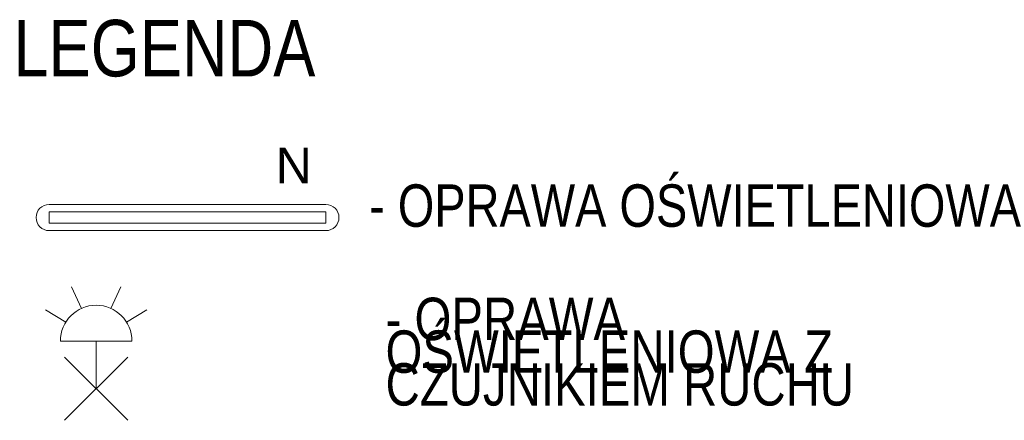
# Model space of a CAD drawing. Header units: millimetres. Extents: x -144811 to -141327, y -100581 to -99164.
import ezdxf

# ---------------------------------------------------------------- set-up
doc = ezdxf.new("R2010")
doc.units = ezdxf.units.MM
doc.header["$MEASUREMENT"] = 0
doc.layers.add('Nowe_0_Nr_pióra__21', color=7, linetype='Continuous', lineweight=20)
doc.layers.add('Nowe_LUXIONA#1_Nr_pióra__3', color=7, linetype='Continuous', lineweight=13)
doc.styles.add('STYL_AUTOMATYCZNY_1', font='arial.ttf')
doc.styles.add('STYL_AUTOMATYCZNY_2', font='arial.ttf', dxfattribs={"width": 0.8})

msp = doc.modelspace()

# ---------------------------------------------------------------- linework, layer by layer
at = {"layer": 'Nowe_LUXIONA#1_Nr_pióra__3', "color": 7, "linetype": 'Continuous', "lineweight": 13}
for p, q in [((-143727.5, -99817.5), (-144706.3, -99817.5)), ((-144655.6, -99817.5), (-144655.6, -99817.5)), ((-144655.6, -99844.1), (-143727.5, -99844.1)), ((-144655.6, -99883.7), (-143727.5, -99883.7)), ((-144706.3, -99910.3), (-143727.5, -99910.3)), ((-144592.3, -100185.5), (-144627.2, -100108.7)), ((-144487.8, -100185.5), (-144453, -100108.7)), ((-144647.9, -100234.5), (-144719.7, -100190.3)), ((-144432.3, -100234.5), (-144360.4, -100190.3)), ((-144666.6, -100300.8), (-144413.5, -100300.8))]:
    msp.add_line(p, q, dxfattribs=at)
msp.add_lwpolyline([(-144706.3, -99844.1), (-143727.5, -99844.1), (-143727.5, -99883.7), (-144706.3, -99883.7)], close=True, dxfattribs=at)
for points in [[(-144540.1, -100469.6), (-144540.1, -100300.8)], [(-144651.9, -100581.4), (-144428.2, -100357.7)], [(-144428.2, -100581.4), (-144651.9, -100357.7)]]:
    msp.add_lwpolyline(points, dxfattribs=at)
for centre, radius, start, end in [((-144706.3, -99863.9), 46.4, 90, 270), ((-143727.5, -99863.9), 46.4, 270, 90), ((-144540.1, -100300.8), 126.6, 0, 180)]:
    msp.add_arc(centre, radius, start, end, dxfattribs=at)

# ---------------------------------------------------------------- texts
at = {"layer": 'Nowe_0_Nr_pióra__21', "color": 7, "linetype": 'Continuous', "lineweight": 20, "attachment_point": 7, "style": 'STYL_AUTOMATYCZNY_2'}
for s, insert, char_height in [('\\A1;{\\pql;\\fArial|b0|i0|c238|p0;\\W0.800000;LEGENDA}', (-144832.7, -99367.3), 200), ('\\A1;{\\pql;\\fArial|b0|i0|c238|p0;\\W0.800000;- OPRAWA OŚWIETLENIOWA}', (-143574.4, -99898.7), 150)]:
    msp.add_mtext(s, dxfattribs=dict(at, insert=insert, char_height=char_height))
at = {"layer": 'Nowe_0_Nr_pióra__21', "color": 7, "linetype": 'Continuous', "lineweight": 20, "insert": (-143516.2, -100531.4), "char_height": 150, "width": 2291.941, "attachment_point": 7, "line_spacing_factor": 0.463531, "style": 'STYL_AUTOMATYCZNY_2'}
msp.add_mtext('\\A1;{\\pql;\\fArial|b0|i0|c238|p0;\\W0.800000;- OPRAWA OŚWIETLENIOWA\\fArial|b0|i0|c238|p0;\\W0.800000; Z CZUJNIKIEM RUCHU}', dxfattribs=at)
at = {"layer": 'Nowe_LUXIONA#1_Nr_pióra__3', "color": 7, "linetype": 'Continuous', "lineweight": 13, "insert": (-143904.8, -99743.1), "char_height": 126.563, "attachment_point": 7, "style": 'STYL_AUTOMATYCZNY_1'}
msp.add_mtext('\\A1;{\\pql;\\fArial|b0|i0|c238|p0;\\W1.000000;N}', dxfattribs=at)

doc.saveas('drawing.dxf')
